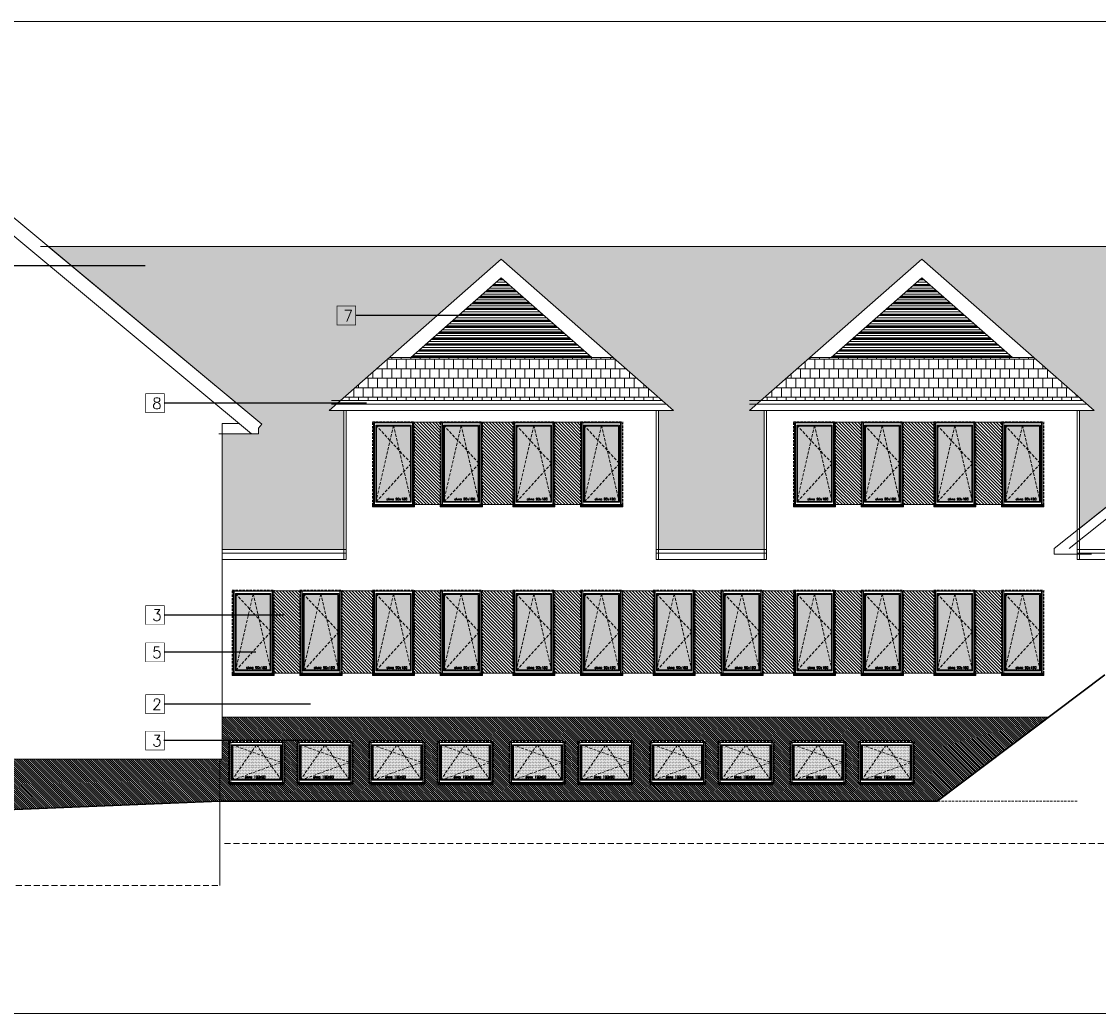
# Model space of a CAD drawing. Header units: millimetres. Extents: x 28291 to 177760, y -399809 to -170937.
# Tile 27 of 256: x 69973 to 72275, y -238858 to -236738. Entities that reach past the tile are written whole.
import ezdxf

# ---------------------------------------------------------------- set-up
doc = ezdxf.new("R2010")
doc.units = ezdxf.units.MM
for name, pattern in [('CACHE', [9.525, 6.35, -3.175]), ('CARKOVANA', [7.5, 5, -2.5]), ('HIDDEN', [9.525, 6.35, -3.175])]:
    doc.linetypes.add(name, pattern=pattern)
doc.layers.get('0').update_dxf_attribs({"lineweight": 0})
for name, color, linetype, lineweight in [('! opisy okien elewacja', 7, 'Continuous', 0), ('!! 0_ Istn-sciany', 3, 'Continuous', 30), ('!! 0_ WIDOK ELEWACJA', 4, 'Continuous', 0), ('!! 0_Istn-cienka', 4, 'Continuous', 9), ('!! 0_Istn-drzwi', 1, 'Continuous', 13), ('!! 1_Hatch dach', 252, 'Continuous', 5), ('!! 2_NOWE OKNA WIDOk - remont', 140, 'Continuous', 5), ('!! 2_posadzki winyle 2', 43, 'Continuous', 9), ('!! 2_TYNK OBRYS', 252, 'Continuous', 13)]:
    doc.layers.add(name, color=color, linetype=linetype, lineweight=lineweight)
for name, color, linetype, lineweight, true_color in [('!! 0_ Istn-okna - wymienione', 9, 'Continuous', 13, 0x808080), ('!! 1_ELEWACJA KOLOR', 7, 'Continuous', 13, 0x6888bb), ('!! 1_Wyburzenia', 252, 'CARKOVANA', 13, 0x696969), ('!! 2_ELEWACJA COKÓŁ', 9, 'Continuous', 13, 0x808080)]:
    doc.layers.add(name, color=color, linetype=linetype, lineweight=lineweight, true_color=true_color)
doc.layers.add('!!_1  OPISY ELEWACJE', color=250, linetype='Continuous')
doc.styles.add('TXT', font='simplex.shx')
pattern_1 = [(135, (-125229.0226, -283999.89), (-2.24506403, -2.24506403), [])]

# ---------------------------------------------------------------- blocks, each defined once
blk = doc.blocks.new('okno 90x180')
at = {"layer": '!! 1_Hatch dach', "true_color": 0x575757}
h = blk.add_hatch(dxfattribs=at)
h.set_pattern_fill('DOTS', color=251)
h.set_pattern_definition([(0, (-9632.3096, -11392.1331), (0.79375, 1.5875), [0, -1.5875])])
h.paths.add_polyline_path([(9, -10), (81, -10), (81, -171), (9, -171)])
at = {"layer": '!! 2_posadzki winyle 2'}
h = blk.add_hatch(dxfattribs=at)
h.set_pattern_fill('ANSI31', color=252, scale=0.2)
h.paths.add_polyline_path([(0, -178), (90, -178), (90, -183), (0, -183)])
at = {"layer": '!! 0_ Istn-okna - wymienione', "linetype": 'CARKOVANA', "lineweight": 5}
blk.add_lwpolyline([(0, -1), (90, -1), (90, -180), (0, -180)], close=True, dxfattribs=at)
at = {"layer": '!! 0_ Istn-okna - wymienione'}
for points in [[(2, -3), (88, -3), (88, -178), (2, -178)], [(7, -8), (83, -8), (83, -173), (7, -173)], [(9, -10), (81, -10), (81, -171), (9, -171)], [(0, -178), (90, -178), (90, -183), (0, -183)]]:
    blk.add_lwpolyline(points, close=True, dxfattribs=at)
at = {"layer": '!! 1_Hatch dach', "color": 251, "linetype": 'CACHE', "true_color": 0x575757}
for points in [[(7, -173), (45, -8), (83, -173)], [(7, -8), (83, -90), (7, -173)]]:
    blk.add_lwpolyline(points, dxfattribs=at)
at = {"insert": (30.1, -163.6), "char_height": 5, "attachment_point": 1, "style": 'TXT'}
blk.add_mtext_dynamic_manual_height_columns('okno 90x180', width=52.63, gutter_width=75, heights=[0], dxfattribs=at)
blk = doc.blocks.new('okno 115x115')
at = {"layer": '!! 1_Hatch dach', "true_color": 0x575757}
h = blk.add_hatch(dxfattribs=at)
h.set_pattern_fill('DOTS', color=251, angle=360)
h.set_pattern_definition([(360, (-21873.4686, 1906.5186), (0.79375, 1.5875), [0, -1.5875])])
h.paths.add_polyline_path([(-12259.7, 13266.7), (-12157.7, 13266.7), (-12157.7, 13194.7), (-12259.7, 13194.7)])
h = blk.add_hatch(dxfattribs=at)
h.set_pattern_fill('ANSI31', color=251, scale=0.2, angle=360)
h.paths.add_polyline_path([(-12264.2, 13187.7), (-12153.2, 13187.7), (-12153.2, 13182.7), (-12264.2, 13182.7)])
at = {"layer": '!! 0_ Istn-okna - wymienione', "linetype": 'CARKOVANA', "lineweight": 5}
blk.add_lwpolyline([(-12268.7, 13275.7), (-12148.7, 13275.7), (-12148.7, 13185.7), (-12268.7, 13185.7)], close=True, dxfattribs=at)
at = {"layer": '!! 0_ Istn-okna - wymienione'}
for points in [[(-12266.7, 13273.7), (-12150.7, 13273.7), (-12150.7, 13187.7), (-12266.7, 13187.7)], [(-12261.7, 13268.7), (-12155.7, 13268.7), (-12155.7, 13192.7), (-12261.7, 13192.7)], [(-12259.7, 13266.7), (-12157.7, 13266.7), (-12157.7, 13194.7), (-12259.7, 13194.7)], [(-12266.7, 13187.7), (-12150.7, 13187.7), (-12150.7, 13182.7), (-12266.7, 13182.7)]]:
    blk.add_lwpolyline(points, close=True, dxfattribs=at)
at = {"layer": '!! 1_Hatch dach', "color": 251, "linetype": 'CACHE', "true_color": 0x575757}
for points in [[(-12261.7, 13192.7), (-12208.7, 13268.7), (-12155.7, 13192.7)], [(-12261.7, 13268.7), (-12155.7, 13230.7), (-12261.7, 13192.7)]]:
    blk.add_lwpolyline(points, dxfattribs=at)
at = {"insert": (-12234.1, 13202.1), "char_height": 5, "attachment_point": 1, "style": 'TXT'}
blk.add_mtext_dynamic_manual_height_columns('okno 120x90', width=52.63, gutter_width=75, heights=[0], dxfattribs=at)

msp = doc.modelspace()

# ---------------------------------------------------------------- hatches: boundary and pattern name
at = {"layer": '!! 1_ELEWACJA KOLOR', "true_color": 0xa78758}
h = msp.add_hatch(dxfattribs=at)
h.set_pattern_fill('ANSI31', color=45, scale=1.5, angle=-90)
h.paths.add_polyline_path([(70870.06575, -237770.26576), (70870.06575, -237594.26576), (70811.06575, -237594.26576), (70811.06575, -237770.26576)])
h = msp.add_hatch(dxfattribs=at)
h.set_pattern_fill('ANSI31', color=45, scale=1.5, angle=-90)
h.paths.add_polyline_path([(71025.06575, -237770.26576), (71025.06575, -237594.26576), (70956.06575, -237594.26576), (70956.06575, -237770.26576)])
h = msp.add_hatch(dxfattribs=at)
h.set_pattern_fill('ANSI31', color=45, scale=1.5, angle=-90)
h.paths.add_polyline_path([(71170.06575, -237770.26576), (71170.06575, -237594.26576), (71111.06575, -237594.26576), (71111.06575, -237770.26576)])
h = msp.add_hatch(dxfattribs=at)
h.set_pattern_fill('ANSI31', color=45, scale=1.5, angle=-90)
h.paths.add_polyline_path([(71770.06575, -237770.26576), (71770.06575, -237594.26576), (71711.06575, -237594.26576), (71711.06575, -237770.26576)])
h = msp.add_hatch(dxfattribs=at)
h.set_pattern_fill('ANSI31', color=45, scale=1.5, angle=-90)
h.paths.add_polyline_path([(71925.06575, -237770.26576), (71925.06575, -237594.26576), (71856.06575, -237594.26576), (71856.06575, -237770.26576)])
h = msp.add_hatch(dxfattribs=at)
h.set_pattern_fill('ANSI31', color=45, scale=1.5, angle=-90)
h.paths.add_polyline_path([(72070.06575, -237770.26576), (72070.06575, -237594.26576), (72011.06575, -237594.26576), (72011.06575, -237770.26576)])
h = msp.add_hatch(dxfattribs=at)
h.set_pattern_fill('ANSI31', color=45, scale=1.5, angle=-90)
h.paths.add_polyline_path([(70570.06575, -238130.26576), (70570.06575, -237954.26576), (70511.06575, -237954.26576), (70511.06575, -238130.26576)])
h = msp.add_hatch(dxfattribs=at)
h.set_pattern_fill('ANSI31', color=45, scale=1.5, angle=-90)
h.paths.add_polyline_path([(70725.06575, -238130.26576), (70725.06575, -237954.26576), (70656.06575, -237954.26576), (70656.06575, -238130.26576)])
h = msp.add_hatch(dxfattribs=at)
h.set_pattern_fill('ANSI31', color=45, scale=1.5, angle=-90)
h.paths.add_polyline_path([(70870.06575, -238130.26576), (70870.06575, -237954.26576), (70811.06575, -237954.26576), (70811.06575, -238130.26576)])
h = msp.add_hatch(dxfattribs=at)
h.set_pattern_fill('ANSI31', color=45, scale=1.5, angle=-90)
h.paths.add_polyline_path([(71025.06575, -238130.26576), (71025.06575, -237954.26576), (70956.06575, -237954.26576), (70956.06575, -238130.26576)])
h = msp.add_hatch(dxfattribs=at)
h.set_pattern_fill('ANSI31', color=45, scale=1.5, angle=-90)
h.paths.add_polyline_path([(71170.06575, -238130.26576), (71170.06575, -237954.26576), (71111.06575, -237954.26576), (71111.06575, -238130.26576)])
h = msp.add_hatch(dxfattribs=at)
h.set_pattern_fill('ANSI31', color=45, scale=1.5, angle=-90)
h.paths.add_polyline_path([(71325.06575, -238130.26576), (71325.06575, -237954.26576), (71256.06575, -237954.26576), (71256.06575, -238130.26576)])
h = msp.add_hatch(dxfattribs=at)
h.set_pattern_fill('ANSI31', color=45, scale=1.5, angle=-90)
h.paths.add_polyline_path([(71470.06575, -238130.26576), (71470.06575, -237954.26576), (71411.06575, -237954.26576), (71411.06575, -238130.26576)])
h = msp.add_hatch(dxfattribs=at)
h.set_pattern_fill('ANSI31', color=45, scale=1.5, angle=-90)
h.paths.add_polyline_path([(71625.06575, -238130.26576), (71625.06575, -237954.26576), (71556.06575, -237954.26576), (71556.06575, -238130.26576)])
h = msp.add_hatch(dxfattribs=at)
h.set_pattern_fill('ANSI31', color=45, scale=1.5, angle=-90)
h.paths.add_polyline_path([(71770.06575, -238130.26576), (71770.06575, -237954.26576), (71711.06575, -237954.26576), (71711.06575, -238130.26576)])
h = msp.add_hatch(dxfattribs=at)
h.set_pattern_fill('ANSI31', color=45, scale=1.5, angle=-90)
h.paths.add_polyline_path([(71925.06575, -238130.26576), (71925.06575, -237954.26576), (71856.06575, -237954.26576), (71856.06575, -238130.26576)])
h = msp.add_hatch(dxfattribs=at)
h.set_pattern_fill('ANSI31', color=45, scale=1.5, angle=-90)
h.paths.add_polyline_path([(72070.06575, -238130.26576), (72070.06575, -237954.26576), (72011.06575, -237954.26576), (72011.06575, -238130.26576)])
at = {"layer": '!! 1_Hatch dach', "true_color": 0x990000}
h = msp.add_hatch(dxfattribs=at)
h.set_pattern_fill('AR-B88', color=14, scale=0.1, angle=180)
h.paths.add_polyline_path([(72927.56575, -237269.73091), (72927.56575, -237218.37397), (70029.74705, -237218.37397), (70486.77269, -237598.02207), (70479.56575, -237606.66587), (70479.56575, -237618.65447), (70401.56575, -237618.65447), (70401.56575, -237866.1374), (70661.56575, -237866.1374), (70661.56575, -237569.26576), (70630.45126, -237569.26576), (70998.56575, -237245.32501), (71366.68023, -237569.26576), (71334.56575, -237569.26576), (71334.56575, -237866.1374), (71560.56575, -237866.1374), (71560.56575, -237569.26576), (71529.45126, -237569.26576), (71897.56575, -237245.32501), (72265.68023, -237569.26576), (72234.56575, -237569.26576), (72234.56575, -237821.2654)])
h = msp.add_hatch(dxfattribs=at)
h.set_pattern_fill('AR-B88', color=14, scale=0.1, angle=180)
h.paths.add_polyline_path([(70759.61041, -237455.60571), (70654.61278, -237548.00362), (71342.51871, -237548.00362), (71237.52109, -237455.60571)])
h = msp.add_hatch(dxfattribs=at)
h.set_pattern_fill('AR-B88', color=14, scale=0.1, angle=180)
h.paths.add_polyline_path([(71658.61041, -237455.60571), (71553.61278, -237548.00362), (72241.51871, -237548.00362), (72136.52109, -237455.60571)])
at = {"layer": '!! 2_ELEWACJA COKÓŁ', "true_color": 0x2b2b2c}
h = msp.add_hatch(dxfattribs=at)
h.set_pattern_fill('ANSI31', color=250, angle=90)
h.set_pattern_definition(pattern_1)
h.paths.add_polyline_path([(70401.56575, -238224.26576), (70401.56575, -238314.26576), (70396.56575, -238314.26576), (70396.56575, -238404.26576), (71930.47023, -238404.26576), (72169.20057, -238224.26576)])
h.paths.add_polyline_path([(71433.06575, -238274.26576), (71433.06575, -238366.26576), (71318.06575, -238366.26576), (71318.06575, -238274.26576)], flags=16)
h.paths.add_polyline_path([(71320.06575, -238278.26576), (71431.06575, -238278.26576), (71431.06575, -238364.26576), (71320.06575, -238364.26576)], flags=0)
h.paths.add_polyline_path([(71325.06575, -238283.26576), (71426.06575, -238283.26576), (71426.06575, -238359.26576), (71325.06575, -238359.26576)], flags=0)
h.paths.add_polyline_path([(71330.38154, -238285.26576), (71374.2368, -238285.26576), (71375.56575, -238283.26576), (71376.8947, -238285.26576), (71424.06575, -238285.26576), (71424.06575, -238320.51328), (71426.06575, -238321.26576), (71424.06575, -238322.01823), (71424.06575, -238356.25586), (71424.7368, -238357.26576), (71330.38154, -238357.26576), (71325.06575, -238359.26576), (71327.06575, -238356.25586), (71327.06575, -238284.01823)], flags=0)
h.paths.add_polyline_path([(71279.06575, -238366.26576), (71164.06575, -238366.26576), (71164.06575, -238274.26576), (71279.06575, -238274.26576)], flags=16)
h.paths.add_polyline_path([(71277.06575, -238278.26576), (71277.06575, -238364.26576), (71166.06575, -238364.26576), (71166.06575, -238278.26576)], flags=0)
h.paths.add_polyline_path([(71272.06575, -238283.26576), (71272.06575, -238359.26576), (71171.06575, -238359.26576), (71171.06575, -238283.26576)], flags=0)
h.paths.add_polyline_path([(71270.06575, -238285.26576), (71270.06575, -238320.51328), (71272.06575, -238321.26576), (71270.06575, -238322.01823), (71270.06575, -238356.25586), (71270.7368, -238357.26576), (71176.38154, -238357.26576), (71171.06575, -238359.26576), (71173.06575, -238356.25586), (71173.06575, -238284.01823), (71176.38154, -238285.26576), (71220.2368, -238285.26576), (71221.56575, -238283.26576), (71222.8947, -238285.26576)], flags=0)
h.paths.add_polyline_path([(71579.06575, -238274.26576), (71579.06575, -238366.26576), (71464.06575, -238366.26576), (71464.06575, -238274.26576)], flags=16)
h.paths.add_polyline_path([(71466.06575, -238278.26576), (71577.06575, -238278.26576), (71577.06575, -238364.26576), (71466.06575, -238364.26576)], flags=0)
h.paths.add_polyline_path([(71471.06575, -238283.26576), (71572.06575, -238283.26576), (71572.06575, -238359.26576), (71471.06575, -238359.26576)], flags=0)
h.paths.add_polyline_path([(71476.38154, -238285.26576), (71520.2368, -238285.26576), (71521.56575, -238283.26576), (71522.8947, -238285.26576), (71570.06575, -238285.26576), (71570.06575, -238320.51328), (71572.06575, -238321.26576), (71570.06575, -238322.01823), (71570.06575, -238356.25586), (71570.7368, -238357.26576), (71476.38154, -238357.26576), (71471.06575, -238359.26576), (71473.06575, -238356.25586), (71473.06575, -238284.01823)], flags=0)
h.paths.add_polyline_path([(71133.06575, -238366.26576), (71018.06575, -238366.26576), (71018.06575, -238274.26576), (71133.06575, -238274.26576)], flags=16)
h.paths.add_polyline_path([(71131.06575, -238278.26576), (71131.06575, -238364.26576), (71020.06575, -238364.26576), (71020.06575, -238278.26576)], flags=0)
h.paths.add_polyline_path([(71126.06575, -238283.26576), (71126.06575, -238359.26576), (71025.06575, -238359.26576), (71025.06575, -238283.26576)], flags=0)
h.paths.add_polyline_path([(71124.06575, -238285.26576), (71124.06575, -238320.51328), (71126.06575, -238321.26576), (71124.06575, -238322.01823), (71124.06575, -238356.25586), (71124.7368, -238357.26576), (71030.38154, -238357.26576), (71025.06575, -238359.26576), (71027.06575, -238356.25586), (71027.06575, -238284.01823), (71030.38154, -238285.26576), (71074.2368, -238285.26576), (71075.56575, -238283.26576), (71076.8947, -238285.26576)], flags=0)
h.paths.add_polyline_path([(71733.06575, -238274.26576), (71733.06575, -238366.26576), (71618.06575, -238366.26576), (71618.06575, -238274.26576)], flags=16)
h.paths.add_polyline_path([(71620.06575, -238278.26576), (71731.06575, -238278.26576), (71731.06575, -238364.26576), (71620.06575, -238364.26576)], flags=0)
h.paths.add_polyline_path([(71625.06575, -238283.26576), (71726.06575, -238283.26576), (71726.06575, -238359.26576), (71625.06575, -238359.26576)], flags=0)
h.paths.add_polyline_path([(71627.06575, -238284.01823), (71630.38154, -238285.26576), (71674.2368, -238285.26576), (71675.56575, -238283.26576), (71676.8947, -238285.26576), (71724.06575, -238285.26576), (71724.06575, -238320.51328), (71726.06575, -238321.26576), (71724.06575, -238322.01823), (71724.06575, -238356.25586), (71724.7368, -238357.26576), (71630.38154, -238357.26576), (71625.06575, -238359.26576), (71627.06575, -238356.25586)], flags=0)
h.paths.add_polyline_path([(70979.06575, -238366.26576), (70864.06575, -238366.26576), (70864.06575, -238274.26576), (70979.06575, -238274.26576)], flags=16)
h.paths.add_polyline_path([(70977.06575, -238278.26576), (70977.06575, -238364.26576), (70866.06575, -238364.26576), (70866.06575, -238278.26576)], flags=0)
h.paths.add_polyline_path([(70972.06575, -238283.26576), (70972.06575, -238359.26576), (70871.06575, -238359.26576), (70871.06575, -238283.26576)], flags=0)
h.paths.add_polyline_path([(70970.06575, -238285.26576), (70970.06575, -238320.51328), (70972.06575, -238321.26576), (70970.06575, -238322.01823), (70970.06575, -238356.25586), (70970.7368, -238357.26576), (70876.38154, -238357.26576), (70871.06575, -238359.26576), (70873.06575, -238356.25586), (70873.06575, -238284.01823), (70876.38154, -238285.26576), (70920.2368, -238285.26576), (70921.56575, -238283.26576), (70922.8947, -238285.26576)], flags=0)
h.paths.add_polyline_path([(71879.06575, -238274.26576), (71879.06575, -238366.26576), (71764.06575, -238366.26576), (71764.06575, -238274.26576)], flags=16)
h.paths.add_polyline_path([(71766.06575, -238278.26576), (71877.06575, -238278.26576), (71877.06575, -238364.26576), (71766.06575, -238364.26576)], flags=0)
h.paths.add_polyline_path([(71771.06575, -238283.26576), (71872.06575, -238283.26576), (71872.06575, -238359.26576), (71771.06575, -238359.26576)], flags=0)
h.paths.add_polyline_path([(71773.06575, -238284.01823), (71776.38154, -238285.26576), (71820.2368, -238285.26576), (71821.56575, -238283.26576), (71822.8947, -238285.26576), (71870.06575, -238285.26576), (71870.06575, -238320.51328), (71872.06575, -238321.26576), (71870.06575, -238322.01823), (71870.06575, -238356.25586), (71870.7368, -238357.26576), (71776.38154, -238357.26576), (71771.06575, -238359.26576), (71773.06575, -238356.25586)], flags=0)
h.paths.add_polyline_path([(70833.06575, -238366.26576), (70718.06575, -238366.26576), (70718.06575, -238274.26576), (70833.06575, -238274.26576)], flags=16)
h.paths.add_polyline_path([(70831.06575, -238278.26576), (70831.06575, -238364.26576), (70720.06575, -238364.26576), (70720.06575, -238278.26576)], flags=0)
h.paths.add_polyline_path([(70826.06575, -238283.26576), (70826.06575, -238359.26576), (70725.06575, -238359.26576), (70725.06575, -238283.26576)], flags=0)
h.paths.add_polyline_path([(70824.06575, -238285.26576), (70824.06575, -238320.51328), (70826.06575, -238321.26576), (70824.06575, -238322.01823), (70824.06575, -238356.25586), (70824.7368, -238357.26576), (70730.38154, -238357.26576), (70725.06575, -238359.26576), (70727.06575, -238356.25586), (70727.06575, -238284.01823), (70730.38154, -238285.26576), (70774.2368, -238285.26576), (70775.56575, -238283.26576), (70776.8947, -238285.26576)], flags=0)
h.paths.add_polyline_path([(70679.06575, -238366.26576), (70564.06575, -238366.26576), (70564.06575, -238274.26576), (70679.06575, -238274.26576)], flags=16)
h.paths.add_polyline_path([(70677.06575, -238278.26576), (70677.06575, -238364.26576), (70566.06575, -238364.26576), (70566.06575, -238278.26576)], flags=0)
h.paths.add_polyline_path([(70672.06575, -238283.26576), (70672.06575, -238359.26576), (70571.06575, -238359.26576), (70571.06575, -238283.26576)], flags=0)
h.paths.add_polyline_path([(70670.06575, -238285.26576), (70670.06575, -238320.51328), (70672.06575, -238321.26576), (70670.06575, -238322.01823), (70670.06575, -238356.25586), (70670.7368, -238357.26576), (70576.38154, -238357.26576), (70571.06575, -238359.26576), (70573.06575, -238356.25586), (70573.06575, -238284.01823), (70576.38154, -238285.26576), (70620.2368, -238285.26576), (70621.56575, -238283.26576), (70622.8947, -238285.26576)], flags=0)
h.paths.add_polyline_path([(70533.06575, -238366.26576), (70418.06575, -238366.26576), (70418.06575, -238274.26576), (70533.06575, -238274.26576)], flags=16)
h.paths.add_polyline_path([(70531.06575, -238278.26576), (70531.06575, -238364.26576), (70420.06575, -238364.26576), (70420.06575, -238278.26576)], flags=0)
h.paths.add_polyline_path([(70526.06575, -238283.26576), (70526.06575, -238359.26576), (70425.06575, -238359.26576), (70425.06575, -238283.26576)], flags=0)
h.paths.add_polyline_path([(70524.06575, -238285.26576), (70524.06575, -238320.51328), (70526.06575, -238321.26576), (70524.06575, -238322.01823), (70524.06575, -238356.25586), (70524.7368, -238357.26576), (70430.38154, -238357.26576), (70425.06575, -238359.26576), (70427.06575, -238356.25586), (70427.06575, -238284.01823), (70430.38154, -238285.26576), (70474.2368, -238285.26576), (70475.56575, -238283.26576), (70476.8947, -238285.26576)], flags=0)
h.paths.add_polyline_path([(71794.8935, -238356.10613), (71844.06017, -238356.10613), (71844.06017, -238348.60613), (71794.8935, -238348.60613)], flags=8)
h.paths.add_polyline_path([(71648.8935, -238356.10613), (71698.06017, -238356.10613), (71698.06017, -238348.60613), (71648.8935, -238348.60613)], flags=8)
h.paths.add_polyline_path([(71494.8935, -238356.10613), (71544.06017, -238356.10613), (71544.06017, -238348.60613), (71494.8935, -238348.60613)], flags=8)
h.paths.add_polyline_path([(71348.8935, -238356.10613), (71398.06017, -238356.10613), (71398.06017, -238348.60613), (71348.8935, -238348.60613)], flags=8)
h.paths.add_polyline_path([(71194.8935, -238356.10613), (71244.06017, -238356.10613), (71244.06017, -238348.60613), (71194.8935, -238348.60613)], flags=8)
h.paths.add_polyline_path([(71048.8935, -238356.10613), (71098.06017, -238356.10613), (71098.06017, -238348.60613), (71048.8935, -238348.60613)], flags=8)
h.paths.add_polyline_path([(70894.8935, -238356.10613), (70944.06017, -238356.10613), (70944.06017, -238348.60613), (70894.8935, -238348.60613)], flags=8)
h.paths.add_polyline_path([(70748.8935, -238356.10613), (70798.06017, -238356.10613), (70798.06017, -238348.60613), (70748.8935, -238348.60613)], flags=8)
h.paths.add_polyline_path([(70594.8935, -238356.10613), (70644.06017, -238356.10613), (70644.06017, -238348.60613), (70594.8935, -238348.60613)], flags=8)
h.paths.add_polyline_path([(70448.8935, -238356.10613), (70498.06017, -238356.10613), (70498.06017, -238348.60613), (70448.8935, -238348.60613)], flags=8)
h = msp.add_hatch(dxfattribs=at)
h.set_pattern_fill('ANSI31', color=250, angle=90)
h.set_pattern_definition(pattern_1)
h.paths.add_polyline_path([(69084.56575, -238314.26576), (69084.56575, -238457.16898), (70396.56575, -238404.26576), (70396.56575, -238314.26576)])
at = {"layer": '!! 2_posadzki winyle 2'}
h = msp.add_hatch(dxfattribs=at)
h.set_pattern_fill('PLASTI', color=256, scale=2, angle=180)
h.paths.add_polyline_path([(70998.56575, -237285.28699), (70805.02175, -237455.60571), (71192.10975, -237455.60571)])
h = msp.add_hatch(dxfattribs=at)
h.set_pattern_fill('PLASTI', color=256, scale=2, angle=180)
h.paths.add_polyline_path([(71897.56575, -237285.28699), (71704.02175, -237455.60571), (72091.10975, -237455.60571)])

# ---------------------------------------------------------------- linework, layer by layer
at = {"layer": '! opisy okien elewacja'}
for points in [[(68230.46845, -238857.59214), (68230.46845, -236737.82104), (75114.13549, -236737.82104), (75114.13549, -238857.59214)], [(72927.56575, -237269.73091), (72927.56575, -237218.37397), (70029.74705, -237218.37397), (70486.77269, -237598.02207), (70479.56575, -237606.66587), (70479.56575, -237618.65447), (70401.56575, -237618.65447), (70401.56575, -237866.1374), (70661.56575, -237866.1374), (70661.56575, -237569.26576), (70630.45126, -237569.26576), (70998.56575, -237245.32501), (71366.68023, -237569.26576), (71334.56575, -237569.26576), (71334.56575, -237866.1374), (71560.56575, -237866.1374), (71560.56575, -237569.26576), (71529.45126, -237569.26576), (71897.56575, -237245.32501), (72265.68023, -237569.26576), (72234.56575, -237569.26576), (72234.56575, -237821.2654)]]:
    msp.add_lwpolyline(points, close=True, dxfattribs=at)
at = {"layer": '!! 0_ Istn-sciany'}
for points in [[(72288.56575, -238134.26576), (71930.47023, -238404.26576)], [(70396.56575, -238404.26576), (68536.56575, -238479.26576), (68384.9187, -238479.26576)], [(70396.56575, -238404.26576), (71930.47023, -238404.26576)]]:
    msp.add_lwpolyline(points, dxfattribs=at)
at = {"layer": '!! 0_ WIDOK ELEWACJA'}
for p, q in [((70661.56575, -237887.39954), (70661.56575, -237569.26576)), ((70666.56575, -237887.39954), (70666.56575, -237569.26576)), ((71329.56575, -237887.39954), (71329.56575, -237569.26576)), ((71334.56575, -237887.39954), (71334.56575, -237569.26576)), ((71560.56575, -237887.39954), (71560.56575, -237569.26576)), ((71565.56575, -237887.39954), (71565.56575, -237569.26576)), ((72229.56575, -237887.39954), (72229.56575, -237569.26576)), ((72234.56575, -237887.39954), (72234.56575, -237569.26576))]:
    msp.add_line(p, q, dxfattribs=at)
for points in [[(70486.77269, -237598.02207), (69737.06575, -236975.2456)], [(70464.66081, -237618.65447), (69737.06575, -237014.24619)], [(72212.65319, -237864.26576), (73085.56575, -237169.54515)], [(70013.34799, -237218.37397), (72927.56575, -237218.37397)], [(72180.53605, -237864.26576), (73013.45459, -237201.37498)], [(70630.45126, -237569.26576), (70998.56575, -237245.32501)], [(71366.68023, -237569.26576), (70998.56575, -237245.32501)], [(71529.45126, -237569.26576), (71897.56575, -237245.32501)], [(72265.68023, -237569.26576), (71897.56575, -237245.32501)], [(70805.02175, -237455.60571), (70998.56575, -237285.28699), (71192.10975, -237455.60571)], [(71704.02175, -237455.60571), (71897.56575, -237285.28699), (72091.10975, -237455.60571)], [(71237.52109, -237455.60571), (70759.61041, -237455.60571)], [(72136.52109, -237455.60571), (71658.61041, -237455.60571)], [(71342.51871, -237548.00362), (70635.45745, -237548.00362)], [(71351.32473, -237555.75291), (70635.45745, -237555.75291)], [(72241.51871, -237548.00362), (71529.45126, -237548.00362)], [(72250.32473, -237555.75291), (71529.45126, -237555.75291)], [(71366.68023, -237569.26576), (70630.45126, -237569.26576)], [(72265.68023, -237569.26576), (71529.45126, -237569.26576)], [(71765.45126, -237569.26576), (71529.45126, -237569.26576)], [(70486.77269, -237598.02207), (70479.56575, -237606.66587), (70479.56575, -237618.65447), (70394.56575, -237618.65447)], [(70401.56575, -237596.76576), (70401.56575, -238314.26576)], [(70401.56575, -237596.76576), (70438.31087, -237596.76576)], [(72180.53605, -237864.26576), (72180.53605, -237876.26576), (72202.12599, -237876.26576)], [(70666.56575, -237866.1374), (70401.56575, -237866.1374)], [(70666.56575, -237873.8867), (70401.56575, -237873.8867)], [(70666.56575, -237887.39954), (70401.56575, -237887.39954)], [(71565.56575, -237866.1374), (71329.56575, -237866.1374)], [(71565.56575, -237873.8867), (71329.56575, -237873.8867)], [(71565.56575, -237887.39954), (71329.56575, -237887.39954)], [(72202.12599, -237876.26576), (72260.53605, -237876.26576)], [(72288.56575, -237866.1374), (72229.56575, -237866.1374)], [(72288.56575, -237873.8867), (72229.56575, -237873.8867)], [(72288.56575, -237887.39954), (72229.56575, -237887.39954)], [(70401.56575, -238224.26576), (72169.20057, -238224.26576)], [(69079.56575, -238314.26576), (70401.56575, -238314.26576)], [(70396.56575, -238314.26576), (70396.56575, -238584.26576)]]:
    msp.add_lwpolyline(points, dxfattribs=at)
for points in [[(70727.56575, -237774.26576), (70727.56575, -237594.26576), (70808.56575, -237594.26576), (70808.56575, -237774.26576)], [(70872.56575, -237774.26576), (70872.56575, -237594.26576), (70953.56575, -237594.26576), (70953.56575, -237774.26576)], [(71027.56575, -237774.26576), (71027.56575, -237594.26576), (71108.56575, -237594.26576), (71108.56575, -237774.26576)], [(71172.56575, -237774.26576), (71172.56575, -237594.26576), (71253.56575, -237594.26576), (71253.56575, -237774.26576)], [(71627.56575, -237774.26576), (71627.56575, -237594.26576), (71708.56575, -237594.26576), (71708.56575, -237774.26576)], [(71772.56575, -237774.26576), (71772.56575, -237594.26576), (71853.56575, -237594.26576), (71853.56575, -237774.26576)], [(71927.56575, -237774.26576), (71927.56575, -237594.26576), (72008.56575, -237594.26576), (72008.56575, -237774.26576)], [(72072.56575, -237774.26576), (72072.56575, -237594.26576), (72153.56575, -237594.26576), (72153.56575, -237774.26576)], [(70427.56575, -238134.26576), (70427.56575, -237954.26576), (70508.56575, -237954.26576), (70508.56575, -238134.26576)], [(70572.56575, -238134.26576), (70572.56575, -237954.26576), (70653.56575, -237954.26576), (70653.56575, -238134.26576)], [(70727.56575, -238134.26576), (70727.56575, -237954.26576), (70808.56575, -237954.26576), (70808.56575, -238134.26576)], [(70872.56575, -238134.26576), (70872.56575, -237954.26576), (70953.56575, -237954.26576), (70953.56575, -238134.26576)], [(71027.56575, -238134.26576), (71027.56575, -237954.26576), (71108.56575, -237954.26576), (71108.56575, -238134.26576)], [(71172.56575, -238134.26576), (71172.56575, -237954.26576), (71253.56575, -237954.26576), (71253.56575, -238134.26576)], [(71327.56575, -238134.26576), (71327.56575, -237954.26576), (71408.56575, -237954.26576), (71408.56575, -238134.26576)], [(71472.56575, -238134.26576), (71472.56575, -237954.26576), (71553.56575, -237954.26576), (71553.56575, -238134.26576)], [(71627.56575, -238134.26576), (71627.56575, -237954.26576), (71708.56575, -237954.26576), (71708.56575, -238134.26576)], [(71772.56575, -238134.26576), (71772.56575, -237954.26576), (71853.56575, -237954.26576), (71853.56575, -238134.26576)], [(71927.56575, -238134.26576), (71927.56575, -237954.26576), (72008.56575, -237954.26576), (72008.56575, -238134.26576)], [(72072.56575, -238134.26576), (72072.56575, -237954.26576), (72153.56575, -237954.26576), (72153.56575, -238134.26576)], [(70420.06575, -238274.26576), (70420.06575, -238364.26576), (70531.06575, -238364.26576), (70531.06575, -238274.26576)], [(70566.06575, -238274.26576), (70566.06575, -238364.26576), (70677.06575, -238364.26576), (70677.06575, -238274.26576)], [(70720.06575, -238274.26576), (70720.06575, -238364.26576), (70831.06575, -238364.26576), (70831.06575, -238274.26576)], [(70866.06575, -238274.26576), (70866.06575, -238364.26576), (70977.06575, -238364.26576), (70977.06575, -238274.26576)], [(71020.06575, -238274.26576), (71020.06575, -238364.26576), (71131.06575, -238364.26576), (71131.06575, -238274.26576)], [(71166.06575, -238274.26576), (71166.06575, -238364.26576), (71277.06575, -238364.26576), (71277.06575, -238274.26576)], [(71320.06575, -238274.26576), (71320.06575, -238364.26576), (71431.06575, -238364.26576), (71431.06575, -238274.26576)], [(71466.06575, -238274.26576), (71466.06575, -238364.26576), (71577.06575, -238364.26576), (71577.06575, -238274.26576)], [(71620.06575, -238274.26576), (71620.06575, -238364.26576), (71731.06575, -238364.26576), (71731.06575, -238274.26576)], [(71766.06575, -238274.26576), (71766.06575, -238364.26576), (71877.06575, -238364.26576), (71877.06575, -238274.26576)]]:
    msp.add_lwpolyline(points, close=True, dxfattribs=at)
at = {"layer": '!! 0_Istn-cienka', "linetype": 'HIDDEN', "ltscale": 2}
for points in [[(70406.94428, -238494.26576), (72842.56575, -238494.26576)], [(69084.56575, -238584.26576), (70396.56575, -238584.26576)]]:
    msp.add_lwpolyline(points, dxfattribs=at)
at = {"layer": '!! 0_Istn-drzwi'}
msp.add_lwpolyline([(71529.45126, -237569.26576), (71897.56575, -237245.32501), (72265.68023, -237569.26576)], dxfattribs=at)
at = {"layer": '!! 1_Wyburzenia'}
msp.add_lwpolyline([(71429.38697, -238404.26576), (72230.08093, -238404.26576)], dxfattribs=at)
at = {"layer": '!! 2_TYNK OBRYS'}
for points in [[(70870.06575, -237770.26576), (70870.06575, -237594.26576), (70811.06575, -237594.26576), (70811.06575, -237770.26576)], [(71025.06575, -237770.26576), (71025.06575, -237594.26576), (70956.06575, -237594.26576), (70956.06575, -237770.26576)], [(71170.06575, -237770.26576), (71170.06575, -237594.26576), (71111.06575, -237594.26576), (71111.06575, -237770.26576)], [(71770.06575, -237770.26576), (71770.06575, -237594.26576), (71711.06575, -237594.26576), (71711.06575, -237770.26576)], [(71925.06575, -237770.26576), (71925.06575, -237594.26576), (71856.06575, -237594.26576), (71856.06575, -237770.26576)], [(72070.06575, -237770.26576), (72070.06575, -237594.26576), (72011.06575, -237594.26576), (72011.06575, -237770.26576)], [(70570.06575, -238130.26576), (70570.06575, -237954.26576), (70511.06575, -237954.26576), (70511.06575, -238130.26576)], [(70725.06575, -238130.26576), (70725.06575, -237954.26576), (70656.06575, -237954.26576), (70656.06575, -238130.26576)], [(70870.06575, -238130.26576), (70870.06575, -237954.26576), (70811.06575, -237954.26576), (70811.06575, -238130.26576)], [(71025.06575, -238130.26576), (71025.06575, -237954.26576), (70956.06575, -237954.26576), (70956.06575, -238130.26576)], [(71170.06575, -238130.26576), (71170.06575, -237954.26576), (71111.06575, -237954.26576), (71111.06575, -238130.26576)], [(71325.06575, -238130.26576), (71325.06575, -237954.26576), (71256.06575, -237954.26576), (71256.06575, -238130.26576)], [(71470.06575, -238130.26576), (71470.06575, -237954.26576), (71411.06575, -237954.26576), (71411.06575, -238130.26576)], [(71625.06575, -238130.26576), (71625.06575, -237954.26576), (71556.06575, -237954.26576), (71556.06575, -238130.26576)], [(71770.06575, -238130.26576), (71770.06575, -237954.26576), (71711.06575, -237954.26576), (71711.06575, -238130.26576)], [(71925.06575, -238130.26576), (71925.06575, -237954.26576), (71856.06575, -237954.26576), (71856.06575, -238130.26576)], [(72070.06575, -238130.26576), (72070.06575, -237954.26576), (72011.06575, -237954.26576), (72011.06575, -238130.26576)]]:
    msp.add_lwpolyline(points, close=True, dxfattribs=at)
at = {"layer": '!!_1  OPISY ELEWACJE'}
for points in [[(70236.98744, -237259.81155), (69924.0517, -237259.81155)], [(71000.09002, -237366.20636), (70687.15428, -237366.20636)], [(70710.64612, -237553.29455), (70277.9951, -237553.29455)], [(70533.00927, -238006.15787), (70277.9951, -238006.15787)], [(70474.02594, -238085.82762), (70277.9951, -238085.82762)], [(70590.93084, -238196.51447), (70277.9951, -238196.51447)], [(70590.93084, -238274.48665), (70277.07009, -238274.48665)]]:
    msp.add_lwpolyline(points, dxfattribs=at)
at = {"layer": '!!_1  OPISY ELEWACJE', "const_width": 1.2}
for points in [[(70647.43994, -237386.47875), (70647.43994, -237345.93396), (70687.15428, -237345.93396), (70687.15428, -237386.47875)], [(70647.43994, -237386.47875), (70647.43994, -237345.93396), (70687.15428, -237345.93396), (70687.15428, -237386.47875)], [(70238.28076, -237573.56694), (70238.28076, -237533.02215), (70277.9951, -237533.02215), (70277.9951, -237573.56694)], [(70238.28076, -237573.56694), (70238.28076, -237533.02215), (70277.9951, -237533.02215), (70277.9951, -237573.56694)], [(70238.28076, -238026.43027), (70238.28076, -237985.88548), (70277.9951, -237985.88548), (70277.9951, -238026.43027)], [(70238.28076, -238026.43027), (70238.28076, -237985.88548), (70277.9951, -237985.88548), (70277.9951, -238026.43027)], [(70238.28076, -238106.10001), (70238.28076, -238065.55522), (70277.9951, -238065.55522), (70277.9951, -238106.10001)], [(70238.28076, -238106.10001), (70238.28076, -238065.55522), (70277.9951, -238065.55522), (70277.9951, -238106.10001)], [(70238.28076, -238216.78686), (70238.28076, -238176.24207), (70277.9951, -238176.24207), (70277.9951, -238216.78686)], [(70238.28076, -238216.78686), (70238.28076, -238176.24207), (70277.9951, -238176.24207), (70277.9951, -238216.78686)], [(70238.28076, -238294.75905), (70238.28076, -238254.21426), (70277.9951, -238254.21426), (70277.9951, -238294.75905)], [(70238.28076, -238294.75905), (70238.28076, -238254.21426), (70277.9951, -238254.21426), (70277.9951, -238294.75905)]]:
    msp.add_lwpolyline(points, close=True, dxfattribs=at)

# ---------------------------------------------------------------- block references
at = {"layer": '!! 2_NOWE OKNA WIDOk - remont'}
for name, p in [('okno 90x180', (70723.06575, -237592.26576)), ('okno 90x180', (70868.06575, -237592.26576)), ('okno 90x180', (71023.06575, -237592.26576)), ('okno 90x180', (71168.06575, -237592.26576)), ('okno 90x180', (71623.06575, -237592.26576)), ('okno 90x180', (71768.06575, -237592.26576)), ('okno 90x180', (71923.06575, -237592.26576)), ('okno 90x180', (72068.06575, -237592.26576)), ('okno 90x180', (70423.06575, -237952.26576)), ('okno 90x180', (70568.06575, -237952.26576)), ('okno 90x180', (70723.06575, -237952.26576)), ('okno 90x180', (70868.06575, -237952.26576)), ('okno 90x180', (71023.06575, -237952.26576)), ('okno 90x180', (71168.06575, -237952.26576)), ('okno 90x180', (71323.06575, -237952.26576)), ('okno 90x180', (71468.06575, -237952.26576)), ('okno 90x180', (71623.06575, -237952.26576)), ('okno 90x180', (71768.06575, -237952.26576)), ('okno 90x180', (71923.06575, -237952.26576)), ('okno 90x180', (72068.06575, -237952.26576)), ('okno 115x115', (82684.22476, -251551.91753)), ('okno 115x115', (82830.22476, -251551.91753)), ('okno 115x115', (82984.22476, -251551.91753)), ('okno 115x115', (83130.22476, -251551.91753)), ('okno 115x115', (83284.22476, -251551.91753)), ('okno 115x115', (83430.22476, -251551.91753)), ('okno 115x115', (83584.22476, -251551.91753)), ('okno 115x115', (83730.22476, -251551.91753)), ('okno 115x115', (83884.22476, -251551.91753)), ('okno 115x115', (84030.22476, -251551.91753))]:
    msp.add_blockref(name, p, dxfattribs=at)

# ---------------------------------------------------------------- texts
at = {"layer": '!!_1  OPISY ELEWACJE', "char_height": 24, "attachment_point": 1, "style": 'TXT'}
for s, insert in [('7', (70661.14186, -237354.60259)), ('8', (70251.98268, -237541.69078)), ('3', (70251.98268, -237994.55411)), ('5', (70251.98268, -238074.22385)), ('2', (70251.98268, -238184.9107)), ('3', (70251.98268, -238262.88289))]:
    msp.add_mtext_dynamic_manual_height_columns(s, width=40.5447886, gutter_width=90, heights=[0], dxfattribs=dict(at, insert=insert))

doc.saveas('drawing.dxf')
